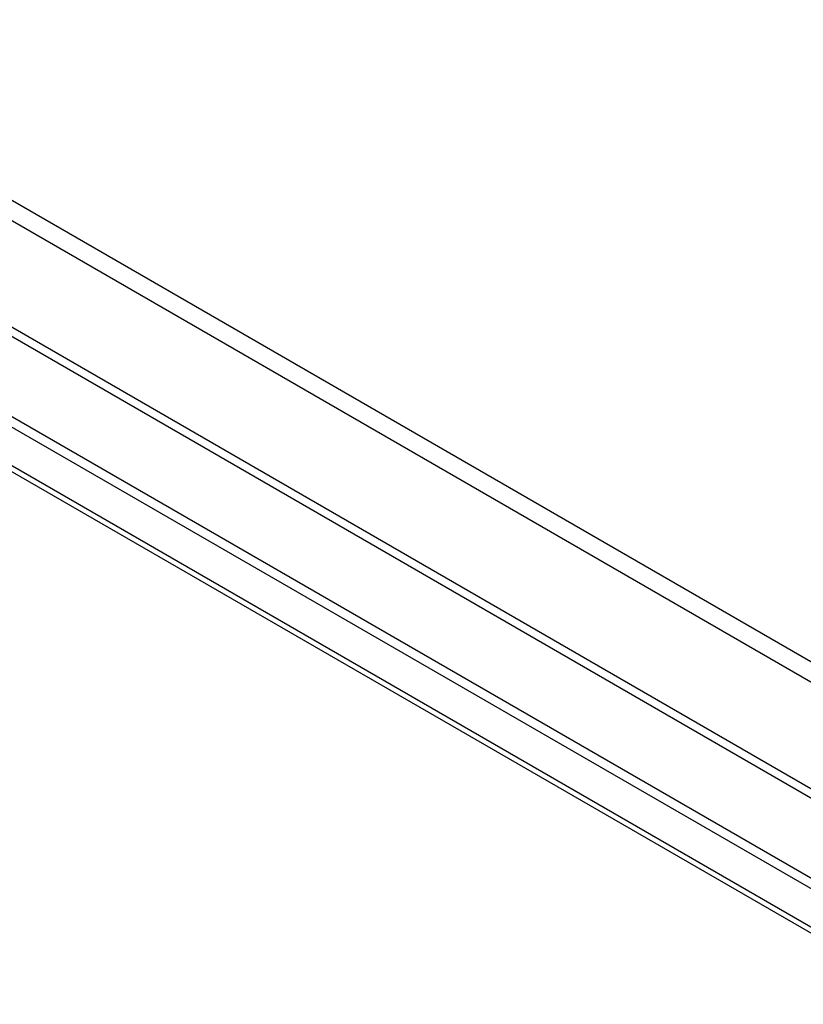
# Model space of a CAD drawing. Header units: inches. Extents: x 24 to 237, y 20 to 145.
# Tile 104 of 107: x 215.22 to 219.47, y 99.81 to 105.14. Entities that reach past the tile are written whole.
import ezdxf

# ---------------------------------------------------------------- set-up
doc = ezdxf.new("R2010")
doc.units = ezdxf.units.IN
doc.header["$MEASUREMENT"] = 0
doc.layers.add('Visible Edges(ANSI)', color=7, linetype='Continuous', lineweight=25)
doc.layers.add('Visible Tangent Edges(ANSI)', color=7, linetype='Continuous', lineweight=25)

msp = doc.modelspace()

# ---------------------------------------------------------------- linework, layer by layer
at = {"layer": 'Visible Edges(ANSI)'}
for p, q in [((227.1237, 96.0953), (202.6701, 110.2137)), ((202.622, 110.1859), (227.0756, 96.0676)), ((226.9898, 95.8752), (202.7488, 109.8707))]:
    msp.add_line(p, q, dxfattribs=at)
at = {"layer": 'Visible Tangent Edges(ANSI)'}
for p, q in [((202.8738, 111.2703), (228.1896, 96.6542)), ((202.8388, 111.1801), (228.1546, 96.564)), ((227.6822, 96.257), (203.3112, 110.3276)), ((227.4969, 96.3134), (203.4526, 110.1953)), ((202.6633, 109.9535), (227.0343, 95.883))]:
    msp.add_line(p, q, dxfattribs=at)

doc.saveas('drawing.dxf')
